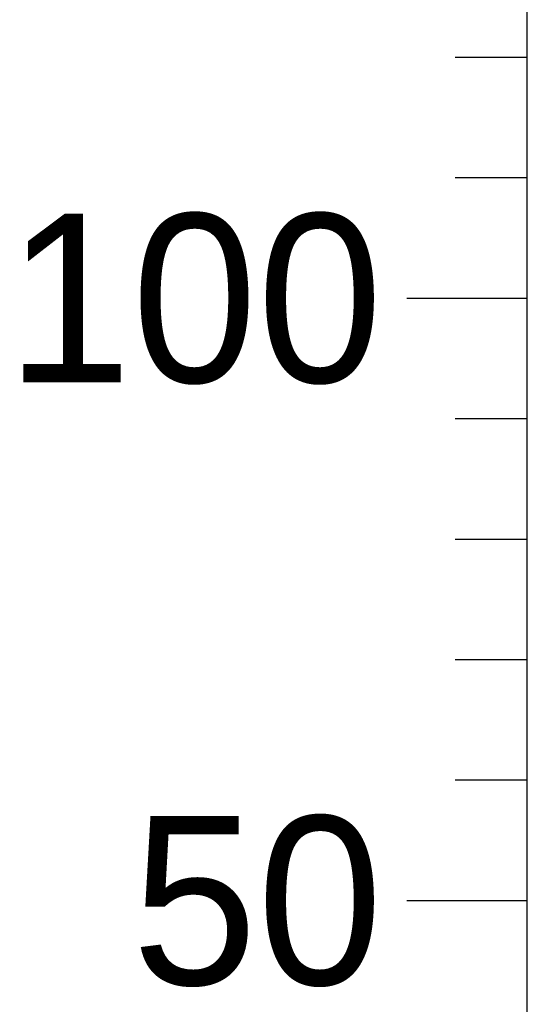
# Model space of a CAD drawing. Header units: millimetres. Extents: x -46 to 5160, y -5105 to -1541.
# Tile 87 of 104: x 4723 to 4744, y -4953 to -4912. Entities that reach past the tile are written whole.
import ezdxf
from ezdxf.enums import TextEntityAlignment as Align

# ---------------------------------------------------------------- set-up
doc = ezdxf.new("R2010")
doc.units = ezdxf.units.MM
doc.header["$LTSCALE"] = 0.3175
doc.layers.add('6文字层', color=3, linetype='Continuous', lineweight=13)

# ---------------------------------------------------------------- blocks, each defined once
blk = doc.blocks.new('标尺')
for p, q in [((42316.542, -36080.682), (42316.542, -35867.682)), ((42313.542, -36017.682), (42316.542, -36017.682)), ((42313.542, -36022.682), (42316.542, -36022.682)), ((42311.542, -36027.682), (42316.542, -36027.682)), ((42313.542, -36032.682), (42316.542, -36032.682)), ((42313.542, -36037.682), (42316.542, -36037.682)), ((42313.542, -36042.682), (42316.542, -36042.682)), ((42313.542, -36047.682), (42316.542, -36047.682)), ((42311.542, -36052.682), (42316.542, -36052.682))]:
    blk.add_line(p, q)
at = {"layer": '6文字层'}
for s, p in [('100', (42310.542, -36027.682)), ('50', (42310.542, -36052.682))]:
    blk.add_text(s, height=7, dxfattribs=at).set_placement(p, align=Align.MIDDLE_RIGHT)

msp = doc.modelspace()

# ---------------------------------------------------------------- block references
msp.add_blockref('标尺', (-37572.48628, 31103.91836))

doc.saveas('drawing.dxf')
